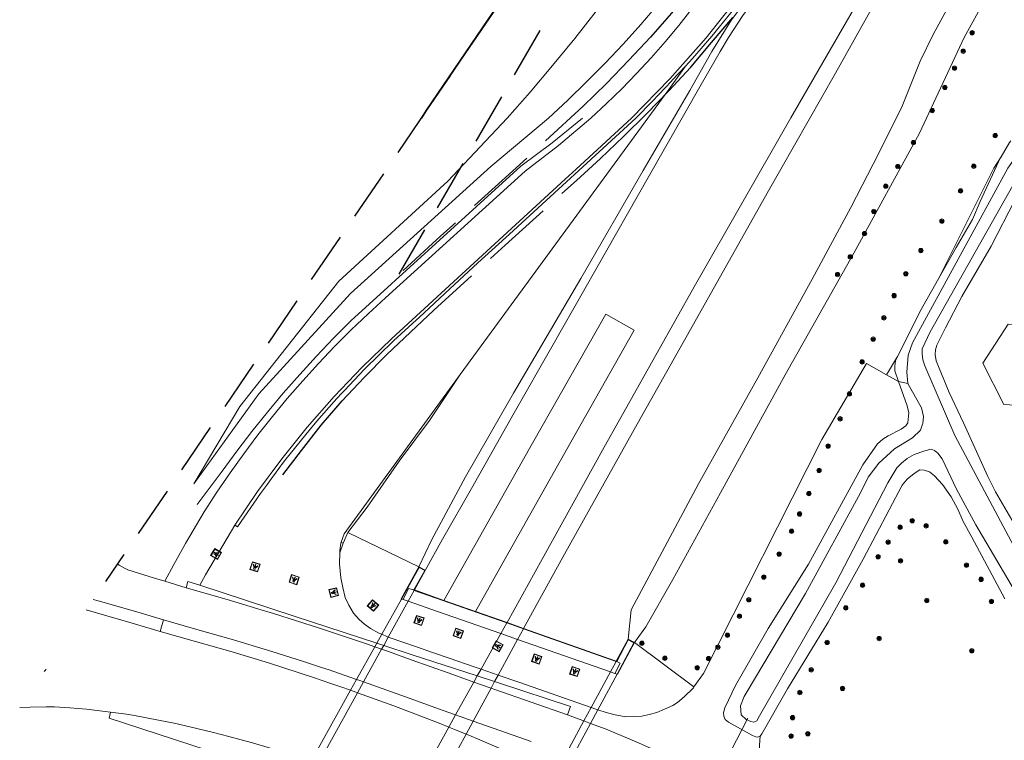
# Model space of a CAD drawing. Header units: metres. Extents: x 89872 to 94585, y 463299 to 469000.
# Tile 3 of 256: x 90590 to 90712, y 463923 to 464012. Entities that reach past the tile are written whole.
import ezdxf

# ---------------------------------------------------------------- set-up
doc = ezdxf.new("R2010")
doc.units = ezdxf.units.M
doc.linetypes.add('HIDDEN', pattern=[9.525, 6.35, -3.175])
doc.layers.get('0').update_dxf_attribs({"linetype": 'CONTINUOUS'})
for name, color, linetype, lineweight in [('B-WE-BV-GELEIDECONSTRUCTIE-G', 251, 'CONTINUOUS', 13), ('B-WE-GR-BEPLANTING_CULTUUR-G', 251, 'CONTINUOUS', 13), ('B-WE-GR-BOOM-S', 251, 'CONTINUOUS', 13), ('B-WE-IE-TERREINAFSCHEIDING-G', 251, 'CONTINUOUS', 13), ('B-WE-KL-ET_LS_SR_ARMATUUR-G', 251, 'CONTINUOUS', 13), ('B-WE-KW-KUNSTWERK-GV', 251, 'CONTINUOUS', 13), ('B-WE-KW-KUNSTWERK_DUIKER-G', 251, 'CONTINUOUS', 13), ('B-WE-OG-TOPOGRAFIE_BEBOUWING_LUIFEL-GV', 251, 'CONTINUOUS', 13), ('B-WE-OG-TOPOGRAFIE_WATER-GV', 251, 'CONTINUOUS', 13), ('B-WE-VH-VERHARDING-GV', 251, 'CONTINUOUS', 13), ('G04', 7, 'gemeentegr', 35), ('Percelen', 10, 'HIDDEN', 25)]:
    doc.layers.add(name, color=color, linetype=linetype, lineweight=lineweight)
doc.linetypes.add('gemeentegr', pattern='A,1,-2.25,[1,RTW.shx,S=1.25,R=0,X=0,Y=0],-2.25', length=5.5)

# ---------------------------------------------------------------- blocks, each defined once
blk = doc.blocks.new('Q_BOOM')
for radius in [0.27, 0.18, 0.09]:
    blk.add_circle((0, 0), radius)
blk = doc.blocks.new('Q_LICHTPUNT')
for points in [[(-0.5, 0.5), (0.5, 0.5), (0.5, -0.5), (-0.5, -0.5)], [(-0.46, 0.46), (0.46, 0.46), (0.46, -0.46), (-0.46, -0.46)], [(-0.12, 0.08), (-0.08, 0.05), (-0.26, -0.23), (-0.3, -0.2)], [(-0.03, 0.03), (0.02, 0.03), (0.02, -0.3), (-0.03, -0.3)], [(0.08, 0.05), (0.12, 0.08), (0.29, -0.21), (0.25, -0.24)]]:
    blk.add_lwpolyline(points, close=True)
blk.add_circle((0, 0.21), 0.103)

msp = doc.modelspace()

# ---------------------------------------------------------------- linework, layer by layer
at = {"layer": 'B-WE-BV-GELEIDECONSTRUCTIE-G'}
msp.add_lwpolyline([(90660.15, 464000), (90656.41, 463996.92), (90652.51, 463994.04), (90631.46, 463974.87), (90629.3, 463972.69), (90627.18, 463970.47), (90625.11, 463968.2), (90623.08, 463965.88), (90621.11, 463963.52), (90619.18, 463961.13), (90617.31, 463958.69), (90615.49, 463956.21), (90612.42, 463952.1)], dxfattribs=at)
at = {"layer": 'B-WE-GR-BEPLANTING_CULTUUR-G'}
for q in [(90697.87, 463968.16), (90700.48, 463967.1)]:
    msp.add_line((90699.32, 463967.35), q, dxfattribs=at)
for points in [[(90686.43, 464039.53), (90683.33, 464033.64), (90677.39, 464024.42), (90675.51, 464021.76), (90673.57, 464019.15), (90671.57, 464016.58), (90669.5, 464014.06), (90667.38, 464011.59), (90665.2, 464009.17), (90662.97, 464006.79), (90660.68, 464004.48), (90658.34, 464002.21), (90655.95, 464000), (90648.82, 463993.98), (90631.4, 463978.24), (90620.05, 463965.81), (90612, 463954.67), (90617.69, 463964.24), (90629.97, 463979.76), (90643.46, 463992.16), (90650.83, 464000)], [(90650.83, 464000), (90653.68, 464003.23), (90656.47, 464006.52), (90659.2, 464009.85), (90661.87, 464013.24), (90664.48, 464016.67), (90667.02, 464020.15), (90669.51, 464023.67), (90671.92, 464027.24), (90674.28, 464030.85), (90676.57, 464034.5), (90678.79, 464038.19), (90679.52, 464039.53)], [(90697.87, 463968.16), (90695.37, 463969.56), (90689.83, 463960.16), (90675.15, 463931.13), (90673.98, 463929.47)], [(90683.54, 463914.1), (90682.24, 463919.58), (90682.13, 463922.23), (90682.18, 463923.38)]]:
    msp.add_lwpolyline(points, dxfattribs=at)
at = {"layer": 'B-WE-IE-TERREINAFSCHEIDING-G'}
for p, q in [((90630.51, 463947.31), (90630.09, 463946.1)), ((90666.62, 463934.96), (90673.98, 463929.47))]:
    msp.add_line(p, q, dxfattribs=at)
for points in [[(90630.09, 463946.1), (90630.1, 463946.4), (90630.23, 463947.3), (90630.26, 463947.4)], [(90635.29, 463936), (90634.94, 463936.15), (90633.9, 463936.72), (90633.13, 463937.27), (90632.47, 463937.84), (90631.79, 463938.63), (90631.19, 463939.59), (90630.75, 463940.57), (90630.44, 463941.79), (90630.23, 463943.01), (90630.05, 463944.72), (90630.09, 463946.1)], [(90636.09, 463935.64), (90635.98, 463935.69), (90635.29, 463936)], [(90647.59, 463931.67), (90646.75, 463931.95), (90643.64, 463933.03), (90641.56, 463933.74), (90639.71, 463934.38), (90636.21, 463935.59), (90636.09, 463935.64)], [(90649.71, 463930.93), (90647.6, 463931.66), (90647.59, 463931.67)], [(90661.25, 463926.92), (90652.28, 463930.05), (90649.72, 463930.93), (90649.71, 463930.93)], [(90673.98, 463929.47), (90673.91, 463929.37), (90672.76, 463928.25), (90671.95, 463927.52), (90671.37, 463927.17), (90670.34, 463926.71), (90669.37, 463926.3), (90668.43, 463926.04), (90667.52, 463925.85), (90666.52, 463925.79), (90665.53, 463925.78), (90664.23, 463926), (90663.11, 463926.31), (90662.06, 463926.64)], [(90662.06, 463926.64), (90662.04, 463926.64), (90661.35, 463926.89), (90661.25, 463926.92)]]:
    msp.add_lwpolyline(points, dxfattribs=at)
at = {"layer": 'B-WE-KW-KUNSTWERK-GV'}
for p, q in [((90639.33, 463941.49), (90640.68, 463943.92)), ((90640.68, 463943.92), (90639.9, 463944.35)), ((90639.28, 463941.5), (90639.33, 463941.49)), ((90650.78, 463937.41), (90639.3, 463941.44)), ((90642.98, 463940.2), (90639.33, 463941.49)), ((90637.73, 463940.36), (90635.29, 463936)), ((90637.73, 463940.36), (90637.93, 463940.3)), ((90646.9, 463938.82), (90642.98, 463940.2)), ((90650.81, 463937.45), (90646.9, 463938.82)), ((90652.86, 463936.73), (90650.81, 463937.45)), ((90635.29, 463936), (90634.68, 463934.89)), ((90664.34, 463932.62), (90652.84, 463936.68)), ((90664.36, 463932.67), (90652.86, 463936.73)), ((90634.68, 463934.89), (90634.42, 463934.43)), ((90665.82, 463935.39), (90664.36, 463932.67)), ((90664.45, 463931.06), (90666.55, 463934.94)), ((90666.62, 463934.96), (90665.82, 463935.39)), ((90634.42, 463934.43), (90632.17, 463930.39)), ((90664.41, 463932.64), (90664.36, 463932.67)), ((90662.06, 463926.64), (90664.45, 463931.06)), ((90664.18, 463931.15), (90664.45, 463931.06)), ((90632.17, 463930.39), (90631.42, 463929.05)), ((90631.42, 463929.05), (90626.52, 463920.26)), ((90661.15, 463924.95), (90662.06, 463926.64)), ((90659, 463920.98), (90661.15, 463924.95))]:
    msp.add_line(p, q, dxfattribs=at)
for points in [[(90639.9, 463944.35), (90637.68, 463940.38), (90637.73, 463940.36)], [(90639.28, 463941.5), (90640.61, 463943.9), (90639.92, 463944.29), (90637.73, 463940.36)], [(90637.93, 463940.3), (90638.58, 463941.67), (90639.28, 463941.5)], [(90639.3, 463941.44), (90639.25, 463941.46), (90639.28, 463941.5)], [(90637.93, 463940.3), (90638.45, 463940.13), (90638.55, 463940.09)], [(90638.55, 463940.09), (90642.2, 463938.82), (90646.13, 463937.45), (90650.05, 463936.08)], [(90652.84, 463936.68), (90651.94, 463937), (90650.78, 463937.41)], [(90650.05, 463936.08), (90650.05, 463936.08), (90652.12, 463935.36)], [(90652.12, 463935.36), (90652.12, 463935.36), (90663.64, 463931.34)], [(90666.55, 463934.94), (90665.84, 463935.32), (90664.41, 463932.64)], [(90664.45, 463931.06), (90664.5, 463931.04), (90666.62, 463934.96)], [(90664.18, 463931.15), (90664.82, 463932.43), (90664.41, 463932.64)], [(90664.41, 463932.64), (90664.39, 463932.61), (90664.34, 463932.62)], [(90663.64, 463931.34), (90663.74, 463931.31), (90664.18, 463931.15)]]:
    msp.add_lwpolyline(points, dxfattribs=at)
at = {"layer": 'B-WE-KW-KUNSTWERK_DUIKER-G'}
msp.add_line((90680.66, 463925.61), (90666.36, 463897.78), dxfattribs=at)
at = {"layer": 'B-WE-OG-TOPOGRAFIE_BEBOUWING_LUIFEL-GV'}
msp.add_lwpolyline([(90712.39, 463964.47), (90718.16, 463964.15), (90721.31, 463968.98), (90718.7, 463974.13), (90712.94, 463974.45), (90709.79, 463969.62), (90712.39, 463964.47)], dxfattribs=at)
at = {"layer": 'B-WE-OG-TOPOGRAFIE_WATER-GV'}
msp.add_line((90702.6, 463969.3), (90706.32, 463960.63), dxfattribs=at)
for points in [[(90700.48, 463967.1), (90700.37, 463968.49), (90700.54, 463970.62), (90701.09, 463972.13), (90712.88, 463993.77), (90713.88, 463995.21), (90715.58, 463996.65), (90717.92, 463998.08), (90731.46, 464002.96), (90733.99, 464004), (90734.76, 464003.89)], [(90734.76, 464003.89), (90735, 464003.52), (90734.8, 464003.26), (90734.19, 464002.7), (90732.31, 464001.86), (90719.28, 463997.22), (90716.25, 463995.47), (90715, 463993.83), (90713.5, 463991.65), (90703.26, 463973.5), (90702.29, 463971.38), (90702.26, 463970.78), (90702.37, 463970.01), (90702.6, 463969.3)], [(90713.27, 463997.19), (90713.09, 463996.99), (90712.05, 463995.21)], [(90712.05, 463995.21), (90712, 463995.11), (90709.45, 463989.66), (90708.5, 463987.42), (90706.48, 463983.94), (90704.33, 463980.14)], [(90713.66, 463949.7), (90711.36, 463953.67), (90710.4, 463955.57), (90707.4, 463962.23), (90705.64, 463965.97), (90704, 463969.92), (90703.88, 463970.69), (90703.94, 463971.28), (90704.11, 463971.85), (90705.17, 463974), (90707.2, 463977.89), (90710.81, 463984.13), (90713.75, 463989.82)], [(90704.33, 463980.14), (90701.98, 463975.96), (90699.46, 463970.89), (90699.23, 463970.45)], [(90699.23, 463970.45), (90698.97, 463969.9), (90698.87, 463969.23), (90698.9, 463968.64), (90699.32, 463967.35)], [(90699.32, 463967.35), (90700.4, 463964.32), (90700.62, 463963.46), (90700.48, 463962.22), (90700.26, 463961.83), (90699.69, 463961.42), (90698.04, 463960.6), (90697.39, 463960.18), (90696.75, 463959.62), (90694.92, 463956.99), (90688.2, 463944.71), (90683.18, 463936.71), (90679.15, 463929.63), (90677.81, 463926.87), (90677.66, 463926.27), (90677.7, 463925.84), (90677.87, 463925.44), (90678.27, 463925.12), (90681.25, 463923.44), (90681.64, 463923.28), (90681.87, 463923.26), (90682.18, 463923.38)], [(90702.33, 463962.06), (90702.35, 463962.12), (90702.43, 463962.99), (90702.21, 463964.08), (90700.48, 463967.1)], [(90698, 463954.76), (90691.57, 463942.36), (90682.09, 463925.87), (90681.78, 463925.27), (90681.4, 463925.12), (90681.02, 463925.18), (90680.47, 463925.44), (90679.85, 463926), (90679.77, 463927.13), (90680.2, 463928.29), (90680.44, 463928.71), (90687.83, 463941.04), (90694.62, 463953.55), (90695.58, 463955.47), (90696.89, 463957.21), (90698.84, 463958.98), (90701.06, 463960.36), (90702.07, 463961.31), (90702.33, 463962.06)], [(90706.32, 463960.63), (90717.66, 463939.38), (90721.21, 463935.07), (90722.35, 463933.31), (90724.35, 463930.41), (90726.37, 463925)], [(90704.22, 463958.45), (90703.82, 463958.8), (90703.38, 463958.94), (90702.59, 463958.75), (90701.3, 463958.27), (90700.4, 463957.8), (90699.73, 463957.2), (90699.14, 463956.64), (90698, 463954.76)], [(90732.34, 463915.52), (90742.39, 463899.81), (90742.53, 463899.51), (90742.61, 463899.2), (90742.61, 463898.87), (90742.55, 463898.55), (90742.42, 463898.25), (90742.23, 463897.99), (90741.99, 463897.77), (90741.7, 463897.61), (90741.39, 463897.51), (90741.07, 463897.48), (90740.75, 463897.52), (90740.44, 463897.62), (90740.16, 463897.79), (90739.48, 463898.63), (90723.37, 463925.57), (90718.11, 463933.99), (90708.91, 463949.57), (90706.53, 463954), (90704.77, 463957.74), (90704.22, 463958.45)], [(90682.18, 463923.38), (90682.39, 463923.64), (90685.57, 463929.23), (90690.63, 463937.51), (90694.94, 463945.33), (90699.81, 463954.47), (90700.41, 463955.24), (90701.3, 463955.95), (90702, 463956.37), (90702.54, 463956.34), (90703.19, 463956.14), (90703.8, 463955.63), (90704.78, 463954.55), (90705.85, 463953.03), (90706.71, 463951.51), (90707.37, 463950), (90708.44, 463948.02), (90712.51, 463940.38)]]:
    msp.add_lwpolyline(points, dxfattribs=at)
at = {"layer": 'B-WE-VH-VERHARDING-GV'}
for p, q in [((90697.87, 463968.16), (90699.23, 463970.45)), ((90639.9, 463944.35), (90631.08, 463948.61)), ((90630.51, 463947.31), (90630.26, 463947.4)), ((90611.02, 463941.76), (90608.39, 463942.58)), ((90639.3, 463941.44), (90638.55, 463940.09)), ((90639.33, 463941.49), (90639.3, 463941.44)), ((90638.55, 463940.09), (90636.09, 463935.64)), ((90607.82, 463936.36), (90608.23, 463937.79)), ((90650.05, 463936.08), (90650.78, 463937.41)), ((90650.78, 463937.41), (90650.81, 463937.45)), ((90647.59, 463931.67), (90650.05, 463936.08)), ((90652.84, 463936.68), (90652.12, 463935.36)), ((90652.86, 463936.73), (90652.84, 463936.68)), ((90634.68, 463934.89), (90635.53, 463934.62)), ((90636.09, 463935.64), (90635.53, 463934.62)), ((90652.12, 463935.36), (90649.71, 463930.93)), ((90635.26, 463934.14), (90633.02, 463930.09)), ((90635.26, 463934.14), (90634.42, 463934.43)), ((90635.53, 463934.62), (90635.26, 463934.14)), ((90663.64, 463931.34), (90664.34, 463932.62)), ((90664.34, 463932.62), (90664.36, 463932.67)), ((90647.13, 463930.83), (90647.59, 463931.67)), ((90661.25, 463926.92), (90663.64, 463931.34)), ((90633.02, 463930.09), (90632.28, 463928.74)), ((90644.44, 463926), (90646.71, 463930.08)), ((90646.71, 463930.08), (90647.13, 463930.83)), ((90648.84, 463929.33), (90646.71, 463930.08)), ((90647.13, 463930.83), (90649.28, 463930.13)), ((90649.28, 463930.13), (90648.84, 463929.33)), ((90649.71, 463930.93), (90649.28, 463930.13)), ((90632.28, 463928.74), (90627.41, 463919.96)), ((90648.84, 463929.33), (90646.62, 463925.24)), ((90660.35, 463925.25), (90661.25, 463926.92)), ((90643.6, 463924.48), (90644.44, 463926)), ((90644.44, 463926), (90646.62, 463925.24)), ((90646.62, 463925.24), (90645.74, 463923.62)), ((90658.18, 463921.25), (90660.35, 463925.25)), ((90660.35, 463925.25), (90661.15, 463924.95)), ((90638.74, 463915.75), (90643.6, 463924.48)), ((90645.74, 463923.62), (90640.98, 463914.86))]:
    msp.add_line(p, q, dxfattribs=at)
for points in [[(90635.74, 463977.7), (90653.05, 463993.43), (90657.21, 463996.61), (90661.19, 464000), (90663.13, 464001.79), (90665.03, 464003.63), (90666.87, 464005.52), (90668.66, 464007.46), (90670.41, 464009.44), (90672.09, 464011.47), (90673.73, 464013.55), (90675.31, 464015.67), (90676.83, 464017.83), (90678.29, 464020.02), (90679.7, 464022.26), (90681.04, 464024.53), (90682.33, 464026.84), (90683.55, 464029.18), (90689.43, 464039.53)], [(90617.08, 463949.54), (90619.9, 463953.71), (90622.89, 463957.76), (90626.04, 463961.67), (90629.37, 463965.47), (90632.85, 463969.11), (90636.48, 463972.61), (90658.01, 463992.41), (90659.38, 463993.67), (90666.26, 464000), (90671.01, 464004.85), (90675.49, 464009.95), (90677.51, 464012.49), (90679.67, 464015.21), (90679.71, 464015.27), (90683.16, 464020.12), (90683.64, 464020.8), (90687.12, 464026.26)], [(90687.45, 464026.07), (90685.98, 464022.29), (90682.45, 464017.25), (90678.64, 464012.19), (90676.22, 464008.24), (90673.47, 464003.43), (90667.68, 463993.48), (90659.95, 463980.12), (90651.6, 463965.88), (90645.66, 463955.52), (90641.43, 463947.67), (90639.9, 463944.35)], [(90687.45, 464026.07), (90686.37, 464024.25), (90684.03, 464020.56), (90681.12, 464016.31), (90678.55, 464013.03), (90676.2, 464010.16), (90673.82, 464007.37), (90672.93, 464006.42)], [(90688.9, 464024.36), (90687.59, 464022.6), (90685.08, 464019.4), (90682.23, 464015.76), (90680.03, 464012.7), (90678.25, 464009.97), (90677.24, 464008.27), (90674.88, 464004.15), (90668.3, 463992.62), (90661.82, 463981.24), (90656.37, 463971.65), (90651.69, 463963.44), (90646.39, 463954.09), (90642.82, 463947.81), (90640.68, 463943.92)], [(90650.81, 463937.45), (90655.15, 463945.33), (90662.64, 463958.84), (90674.03, 463979.07), (90686.01, 464000.01), (90697.71, 464020.34)], [(90699.26, 464019.3), (90697.12, 464015.55), (90691.52, 464005.58), (90683.04, 463990.67), (90674.68, 463975.78), (90666.59, 463961.39), (90657.75, 463945.54), (90652.86, 463936.73)], [(90665.82, 463935.39), (90666.22, 463939.04), (90674.56, 463954.66), (90681.91, 463967.81), (90688.65, 463980.01), (90693.45, 463988.9), (90696.92, 463995.64), (90699.81, 464001.47), (90702.03, 464007.05), (90703.64, 464010.35), (90705.77, 464014.29), (90706.81, 464016.11)], [(90710.07, 464014.73), (90707.46, 464009.98), (90701.96, 463998.11), (90693.79, 463983.23), (90685.3, 463968.16), (90677.29, 463953.53), (90671.36, 463942.8), (90668.01, 463936.91), (90666.62, 463934.96)], [(90672.93, 464006.42), (90671.3, 464004.68), (90671.21, 464004.59), (90668.85, 464002.09), (90666.8, 464000), (90651.12, 463985.59), (90650.67, 463985.18), (90647.2, 463982.06), (90643.74, 463978.84), (90639.91, 463975.29), (90639.59, 463974.99)], [(90645.02, 463968.19), (90670.85, 464003.56), (90672.93, 464006.42)], [(90704.33, 463980.14), (90711.14, 463993.79), (90712.05, 463995.21)], [(90608.39, 463942.58), (90608.4, 463942.59), (90609.52, 463944.66), (90610.97, 463947.24), (90613.28, 463951.18), (90614.86, 463953.62), (90616.49, 463956.02), (90618.18, 463958.39), (90619.92, 463960.71), (90621.72, 463962.99), (90623.57, 463965.23), (90625.48, 463967.43), (90627.43, 463969.58), (90629.43, 463971.68), (90631.49, 463973.73), (90633.59, 463975.74), (90635.74, 463977.7)], [(90639.59, 463974.99), (90636.75, 463972.38), (90633.15, 463968.86), (90630.61, 463966.17), (90630.33, 463965.88), (90629.7, 463965.21), (90627.5, 463962.69), (90626.4, 463961.42), (90623.24, 463957.51), (90621.62, 463955.33), (90620.98, 463954.46), (90620.25, 463953.47), (90617.41, 463949.32), (90617.08, 463949.54)], [(90642.98, 463940.2), (90645.37, 463944.44), (90653.96, 463959.68), (90663.05, 463975.68), (90666.56, 463973.71), (90660.02, 463962.07), (90651.03, 463946.16), (90646.9, 463938.82)], [(90630.26, 463947.4), (90630.62, 463948.47), (90645.02, 463968.19)], [(90645.02, 463968.19), (90641.22, 463962.49), (90637.46, 463957.44), (90633.47, 463951.76), (90631.08, 463948.61)], [(90617.08, 463949.54), (90613.45, 463943.38), (90612.74, 463942.07)], [(90631.08, 463948.61), (90630.54, 463947.39), (90630.51, 463947.31)], [(90602.53, 463944.74), (90602.74, 463944.56), (90603.46, 463944.17)], [(90603.46, 463944.17), (90603.79, 463943.98), (90607.11, 463942.97), (90608.39, 463942.58)], [(90611.02, 463941.76), (90611.25, 463942.55), (90612.74, 463942.07)], [(90612.74, 463942.07), (90624.41, 463938.25), (90634.68, 463934.89)], [(90634.42, 463934.43), (90633.26, 463934.84), (90630.42, 463935.8), (90627.57, 463936.75), (90624.72, 463937.67), (90621.85, 463938.57), (90619.93, 463939.14), (90618.02, 463939.72), (90616.11, 463940.29), (90611.02, 463941.76)], [(90599.52, 463940.32), (90600.11, 463940.16), (90604.93, 463938.78), (90608.23, 463937.79)], [(90607.82, 463936.36), (90604.62, 463937.28), (90599.63, 463938.73), (90598.63, 463939.01)], [(90608.23, 463937.79), (90612.08, 463936.69), (90616.89, 463935.3), (90621.67, 463933.86), (90625.46, 463932.65), (90627.83, 463931.87), (90628.78, 463931.57), (90632.17, 463930.39)], [(90631.42, 463929.05), (90630.2, 463929.48), (90628.83, 463929.95), (90626.93, 463930.6), (90625.05, 463931.21), (90621.24, 463932.44), (90616.45, 463933.89), (90612.18, 463935.11), (90607.82, 463936.36)], [(90646.71, 463930.08), (90643.64, 463931.17), (90638.92, 463932.85), (90636.1, 463933.85), (90635.26, 463934.14)], [(90635.53, 463934.62), (90639.07, 463933.46), (90647.13, 463930.83)], [(90593.42, 463931.37), (90593.45, 463931.38), (90593.56, 463931.5), (90593.63, 463931.65), (90593.63, 463931.67)], [(90632.17, 463930.39), (90632.56, 463930.25), (90633.02, 463930.09)], [(90633.02, 463930.09), (90638.22, 463928.24), (90642.89, 463926.55), (90644.44, 463926)], [(90649.28, 463930.13), (90649.88, 463929.93), (90658.67, 463927.06), (90658.3, 463925.99)], [(90632.28, 463928.74), (90632.09, 463928.81), (90631.42, 463929.05)], [(90643.6, 463924.48), (90642.39, 463924.97), (90639.59, 463926.07), (90636.8, 463927.13), (90632.28, 463928.74)], [(90658.3, 463925.99), (90649.3, 463929.17), (90648.84, 463929.33)], [(90601.66, 463926.35), (90600.68, 463926.48), (90598.7, 463926.71), (90596.63, 463926.87), (90594.7, 463927), (90593.69, 463927.02), (90591.69, 463926.98), (90590.4, 463926.93)], [(90625.18, 463917.86), (90615.56, 463921.01), (90601.49, 463925.61), (90601.66, 463926.35)], [(90601.66, 463926.35), (90603.66, 463926.08), (90604.63, 463925.92), (90607.59, 463925.37), (90609.55, 463924.96), (90611.51, 463924.51), (90614.41, 463923.8), (90616.34, 463923.31), (90617.84, 463922.92), (90619.25, 463922.53), (90621.19, 463921.98), (90623.09, 463921.39), (90624.99, 463920.79), (90626.52, 463920.26)], [(90646.62, 463925.24), (90649.91, 463924.07), (90653.79, 463922.69)], [(90658.3, 463925.99), (90659.65, 463925.5), (90660.35, 463925.25)], [(90661.15, 463924.95), (90663.1, 463924.24), (90667.12, 463922.52), (90669.81, 463921.33), (90671.88, 463920.4), (90674.75, 463918.93), (90680.56, 463915.78), (90683.54, 463914.1)], [(90645.74, 463923.62), (90644.23, 463924.23), (90643.6, 463924.48)], [(90652.99, 463920.54), (90651.11, 463921.35), (90649.28, 463922.13), (90647.43, 463922.91), (90646.09, 463923.47), (90645.74, 463923.62)]]:
    msp.add_lwpolyline(points, dxfattribs=at)
at = {"layer": 'G04', "flags": 128}
msp.add_lwpolyline([(90640.19, 464000), (90640.85, 464000.97), (90691.97, 464076.25), (90692.05, 464076.37), (90694.18, 464079.51), (90701.12, 464089.5), (90701.18, 464089.58), (90702.2, 464091.09), (90703.4, 464092.85), (90714.67, 464109.44), (90725.77, 464125.78), (90726.72, 464127.19), (90740.2, 464147.04), (90762.73, 464180.92)], dxfattribs=at)
msp.add_lwpolyline([(90640.19, 464000), (90640.85, 464000.97), (90691.97, 464076.25), (90692.05, 464076.37), (90694.18, 464079.51), (90701.12, 464089.5), (90701.18, 464089.58), (90702.2, 464091.09), (90703.4, 464092.85), (90714.67, 464109.44), (90725.77, 464125.78), (90726.72, 464127.19), (90740.2, 464147.04), (90762.73, 464180.92)], dxfattribs=at)
at = {"layer": 'Percelen'}
for points in [[(90694.18, 464079.51), (90692.05, 464076.37), (90691.97, 464076.25), (90640.85, 464000.97), (90601.04, 463942.55)], [(90637.43, 463980.64), (90678.83, 464052.13), (90697.41, 464073.75)], [(90702.81, 464064.12), (90692.52, 464046.17), (90692.32, 464046.26), (90686.51, 464036.35), (90680.45, 464025.95), (90678.39, 464022.58), (90676.17, 464019.27), (90673.75, 464016.08), (90671.21, 464013.01), (90668.6, 464010.04), (90665.93, 464007.17), (90663.14, 464004.29), (90660.27, 464001.46), (90651.48, 463993.4), (90642.61, 463985.38), (90637.43, 463980.64)], [(90623.04, 463955.78), (90625.33, 463958.79), (90627.79, 463961.92), (90630.38, 463964.94), (90633.11, 463967.85), (90635.93, 463970.67), (90638.83, 463973.46), (90641.73, 463976.17), (90650.57, 463984.23), (90659.41, 463992.25), (90662.4, 463994.99), (90665.27, 463997.7), (90668.1, 464000.51), (90670.89, 464003.39), (90673.58, 464006.32), (90676.18, 464009.35), (90678.79, 464012.45)]]:
    msp.add_lwpolyline(points, dxfattribs=at)

# ---------------------------------------------------------------- block references
at = {"layer": 'B-WE-GR-BOOM-S'}
for p, rotation in [((90708.46, 464010.58), 61.2350773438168), ((90707.36, 464008.29), 65.13736961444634), ((90706.3, 464006.19), 65.13736961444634), ((90705.1, 464003.8), 65.13736961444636), ((90703.52, 464000.92), 65.13736961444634), ((90711.34, 463997.83), 59.67956087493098), ((90701.18, 463996.96), 61.23548286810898), ((90699.25, 463993.99), 61.23548286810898), ((90708.67, 463994.03), 63.52059769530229), ((90697.76, 463991.54), 61.23548286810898), ((90707.04, 463990.96), 63.52059769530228), ((90696.27, 463988.42), 61.23548286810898), ((90704.73, 463987.22), 63.52059769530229), ((90695.14, 463985.68), 61.23548286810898), ((90702.11, 463983.57), 63.52059769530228), ((90693.37, 463982.79), 60.59496244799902), ((90700.25, 463980.7), 60.53225140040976), ((90691.79, 463980.6), 60.59496244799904), ((90698.8, 463977.98), 60.53225140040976), ((90697.53, 463975.23), 63.62969303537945), ((90696.2, 463972.59), 59.48572241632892), ((90694.82, 463969.77), 59.48572241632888), ((90693.26, 463965.8), 59.48572241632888), ((90692.09, 463962.71), 59.48572241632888), ((90690.61, 463959.33), 63.17891961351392), ((90689.49, 463956.31), 63.17891961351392), ((90688.23, 463953.44), 63.17891961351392), ((90687.08, 463950.91), 63.17891961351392), ((90699.53, 463949.27), 62.00038027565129), ((90701.04, 463950.07), 62.00038027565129), ((90702.76, 463949.44), 113.5915219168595), ((90686.08, 463948.77), 63.17891961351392), ((90698.05, 463947.42), 62.00038027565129), ((90705.2, 463947.45), 118.3197341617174), ((90684.53, 463945.94), 63.17891961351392), ((90696.8, 463945.61), 62.00038027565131), ((90699.6, 463945.1), 62.00038027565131), ((90707.75, 463944.57), 118.0491118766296), ((90682.63, 463943.09), 63.17891961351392), ((90694.88, 463942.07), 61.12563151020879), ((90709.57, 463942.81), 118.0491118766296), ((90680.78, 463940.27), 63.17891961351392), ((90692.81, 463939.26), 61.12563151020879), ((90702.85, 463940.19), 118.0491118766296), ((90710.85, 463940.07), 118.0491118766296), ((90679.62, 463938.24), 63.17891961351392), ((90678.14, 463935.88), 63.17891961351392), ((90667.53, 463934.88), 143.3198972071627), ((90676.96, 463934.4), 63.17891961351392), ((90690.49, 463934.98), 58.5978594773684), ((90696.94, 463935.47), 61.12563151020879), ((90708.42, 463933.95), 122.4008907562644), ((90670.39, 463933.02), 143.3198972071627), ((90674.4, 463931.85), 63.17891961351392), ((90675.8, 463932.98), 63.17891961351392), ((90688.52, 463931.59), 58.5978594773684), ((90687.12, 463928.78), 58.5978594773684), ((90692.4, 463929.29), 58.5978594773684), ((90686.21, 463925.66), 60.3270079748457), ((90686.02, 463923.38), 60.3270079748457), ((90688.1, 463923.67), 60.3270079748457)]:
    msp.add_blockref('Q_BOOM', p, dxfattribs=dict(at, rotation=rotation))
at = {"layer": 'B-WE-KL-ET_LS_SR_ARMATUUR-G'}
for p, rotation in [((90614.75, 463945.94), 59.50886591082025), ((90619.57, 463944.36), 161.8764462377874), ((90624.43, 463942.77), 161.8764462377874), ((90629.33, 463941.17), 104.0473022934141), ((90634.2, 463939.56), 139.4272711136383), ((90639.91, 463937.71), 160.7807262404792), ((90644.77, 463936.11), 160.7802265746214), ((90649.66, 463934.51), 60.92765687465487), ((90654.5, 463932.93), 160.7815981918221), ((90659.21, 463931.38), 160.7815981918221)]:
    msp.add_blockref('Q_LICHTPUNT', p, dxfattribs=dict(at, rotation=rotation))

doc.saveas('drawing.dxf')
